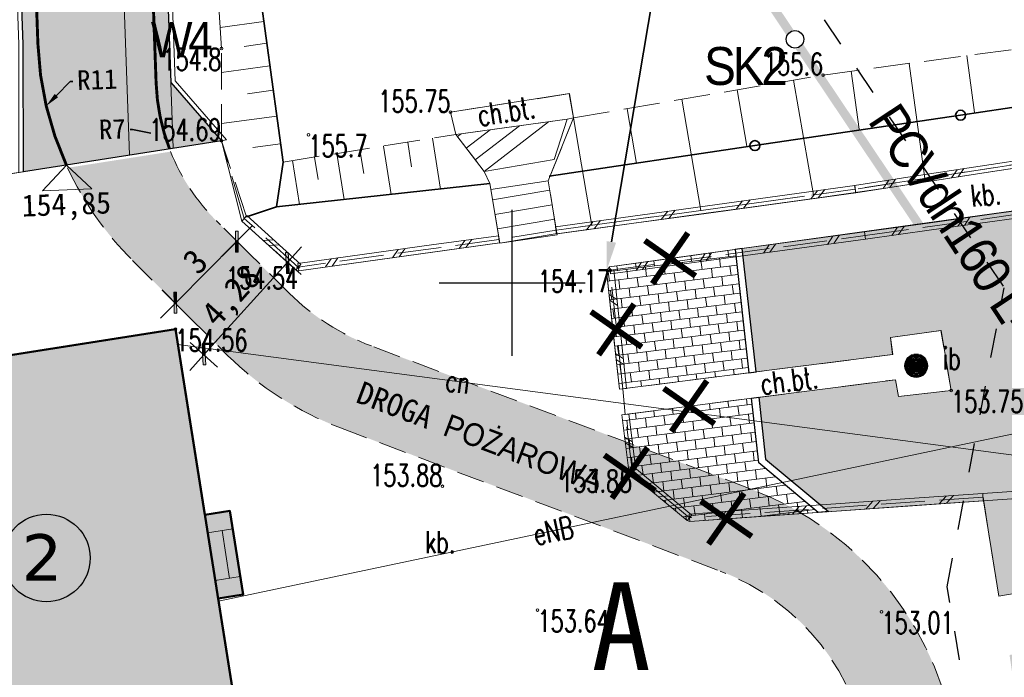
# Model space of a CAD drawing. Header units: feet. Extents: x 7493062 to 7493341, y 5986535 to 5986725.
# Tile 4 of 16: x 7493183 to 7493217, y 5986586 to 5986609. Entities that reach past the tile are written whole.
import ezdxf
from ezdxf import colors
from ezdxf.entities.mleader import LeaderData, LeaderLine
from ezdxf.enums import TextEntityAlignment as Align
from ezdxf.math import Vec2, Vec3

# ---------------------------------------------------------------- set-up
doc = ezdxf.new("R2010")
doc.units = ezdxf.units.FT
doc.header["$MEASUREMENT"] = 0
for name, pattern in [('1', [0]), ('1_1', [0]), ('1_OTKC', [1.5, 1, -0.5]), ('1_OTKS', [0]), ('1_OTKSG', [0]), ('1_OTKU', [2, 1.5, -0.5]), ('1_OTRK', [1.75, 1.25, -0.5]), ('1_OTRKG', [1.75, 1.25, -0.5]), ('2_EGBN', [0]), ('2_EGBO', [0]), ('2_EGBS', [0]), ('2_EGBSG', [0]), ('2_EGBU_A', [0]), ('3', [1, 0.5, -0.5]), ('3_SUCP', [0]), ('3_SUEP_A', [0]), ('HIDDEN2', [4.7625, 3.175, -1.5875])]:
    doc.linetypes.add(name, pattern=pattern)
doc.layers.get('0').update_dxf_attribs({"color": 250, "linetype": 'CONTINUOUS', "lineweight": 100})
doc.layers.get('Defpoints').update_dxf_attribs({"linetype": 'CONTINUOUS'})
doc.layers.add('1_DZIALKI', color=7, linetype='CONTINUOUS')
for name, color, linetype, lineweight in [('__IE_PZT_02', 1, 'CONTINUOUS', 30), ('_budynek', 7, 'CONTINUOUS', 50), ('_droga', 7, 'CONTINUOUS', 30), ('_k_droga', 3, 'CONTINUOUS', 30), ('_k_kreskowanie', 250, 'CONTINUOUS', 5), ('_k_opis', 1, 'CONTINUOUS', 13), ('_k_widok', 7, 'CONTINUOUS', 18), ('_k_wymiar', 7, 'CONTINUOUS', 13), ('_k_zarys', 7, 'HIDDEN2', 20), ('_k_ściany', 7, 'CONTINUOUS', 35), ('EGBB_L_0', 250, '2_EGBU_A', 50), ('EGBC_L_0', 7, '2_EGBN', 18), ('EGBE_L_3', 7, '2_EGBS', 18), ('EGBE_L_4', 7, '2_EGBO', 18), ('KANALIZACJA SANITARNA PROJ.', 32, 'CONTINUOUS', 0), ('Obrys', 7, 'CONTINUOUS', 25), ('OTD_E_T_7', 7, 'CONTINUOUS', 0), ('OTD_L_12', 7, 'CONTINUOUS', 18), ('OTD_T_4', 7, 'CONTINUOUS', 18), ('OTK_E_T_1', 7, 'CONTINUOUS', 0), ('OTK_E_T_3', 7, 'CONTINUOUS', 0), ('OTK_L_2', 7, '1_OTKC', 18), ('OTK_L_4', 7, '1_OTKU', 18), ('OTK_L_6', 7, '1_OTKS', 18), ('OTO_L_0', 7, 'CONTINUOUS', 35), ('OTR_L_1', 7, '1_OTRK', 18), ('OTR_T_0', 7, 'CONTINUOUS', 18), ('OTR_T_1', 7, 'CONTINUOUS', 18), ('SIATKA_L_0', 7, '1', 25), ('SUEP_E_T_0', 1, 'CONTINUOUS', 0), ('SUEP_L_0', 1, '3_SUEP_A', 18), ('WODA PROJ.', 150, 'CONTINUOUS', 30), ('WYMIAR-ARCH', 7, 'CONTINUOUS', 9)]:
    doc.layers.add(name, color=color, linetype=linetype, lineweight=lineweight)
doc.layers.add('_k_niewidoczna', color=72, linetype='CONTINUOUS', lineweight=9, plot=False)
doc.layers.add('SUCP_E_T_0', color=7, linetype='CONTINUOUS', lineweight=18, true_color=0xd200d2)
doc.layers.add('SUCP_L_0', color=7, linetype='3_SUCP', lineweight=18, true_color=0xd200d2)
doc.styles.add('GENERATED_STYLE_1', font='MS Gothic.ttf')
doc.styles.add('GENERATED_STYLE_2', font='MS Gothic.ttf')
doc.styles.get("Standard").update_dxf_attribs({"font": 'Simplex.SHX'})
doc.dimstyles.new('zag 500', dxfattribs={"dimtxt": 0.85, "dimasz": 0.09, "dimexe": 1.25, "dimexo": 0.625, "dimgap": 0.1, "dimtad": 1, "dimtxsty": 'GENERATED_STYLE_1', "dimblk": 'W', "dimcen": 2.5, "dimse1": 1, "dimse2": 1, "dimclrd": 7, "dimclrt": 256, "dimadec": 0, "dimazin": 0, "dimtfac": 1, "dimtmove": 0, "dimatfit": 0, "dimfxl": 1.25, "dimlwd": 5, "dimarcsym": 0})

# ---------------------------------------------------------------- blocks, each defined once
blk = doc.blocks.new('2_OTDI')
at = {"linetype": 'Continuous'}
for radius in [0.4, 0.375, 0.35, 0.325, 0.3, 0.275, 0.25, 0.225, 0.2, 0.175, 0.15, 0.125, 0.1, 0.075, 0.05, 0.025, 0.005]:
    blk.add_circle((0, 0), radius, dxfattribs=at)
blk = doc.blocks.new('2_OTRN')
at = {"linetype": 'Continuous'}
blk.add_circle((0, 0), 0.045, dxfattribs=at)
blk = doc.blocks.new('2_OTRS')
at = {"linetype": 'Continuous'}
blk.add_circle((0, 0), 0.045, dxfattribs=at)
blk = doc.blocks.new('W')
at = {"layer": 'WYMIAR-ARCH'}
h = blk.add_hatch(color=256, dxfattribs=at)
h.paths.add_polyline_path([(0, 0.76), (0, 0), (0.65, 0), (2.98, 2.33), (2.27, 3.04)])
h.paths.add_polyline_path([(-0.56, 0.21), (-0.76, 0), (0, 0), (0, 0.76)])
h.paths.add_polyline_path([(0, -0.65), (0.15, -0.5), (0.65, 0), (0, 0)])
h.paths.add_polyline_path([(0, 0), (-0.76, 0), (-3.39, -2.62), (-2.68, -3.33), (0, -0.65)])
blk.add_hatch(color=256, dxfattribs=at).paths.add_polyline_path([(-0.76, 0), (-3.39, -2.62), (-2.68, -3.33), (0, -0.65), (0, 0)])
for p, q in [((0, -7), (0, 7)), ((-8, 0), (8, 0)), ((-0.56, 0.21), (-3.39, -2.62)), ((-0.56, 0.21), (2.27, 3.04)), ((0.15, -0.5), (2.98, 2.33)), ((2.27, 3.04), (2.98, 2.33)), ((-3.39, -2.62), (-2.68, -3.33)), ((0.15, -0.5), (-2.68, -3.33))]:
    blk.add_line(p, q, dxfattribs=at)
blk = doc.blocks.new('*D465')
at = {"layer": '_k_wymiar', "color": 7, "lineweight": 5, "transparency": 16777216}
blk.add_line((25.54, -28.731), (27.599, -26.804), dxfattribs=at)
at = {"layer": 'Defpoints', "color": 0, "lineweight": 100, "transparency": 16777216}
for p in [(27.665, -26.743), (28.096, -27.204), (25.905, -29.253)]:
    blk.add_point(p, dxfattribs=at)
at = {"layer": '_k_wymiar', "color": 7, "lineweight": 5, "transparency": 16777216, "xscale": 0.09, "yscale": 0.09, "zscale": 0.09}
for p, rotation in [((27.665, -26.743), 43.09050239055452), ((25.474, -28.792), 223.0905023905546)]:
    blk.add_blockref('W', p, dxfattribs=dict(at, rotation=rotation))
at = {"layer": '_k_wymiar', "transparency": 16777216, "insert": (26.211, -27.384), "char_height": 0.85, "attachment_point": 5, "rotation": 43.0905, "style": 'GENERATED_STYLE_1'}
blk.add_mtext('3', dxfattribs=at)
blk = doc.blocks.new('*D466')
at = {"layer": '_k_wymiar', "color": 7, "lineweight": 5, "transparency": 16777216}
blk.add_line((26.452, -30.533), (29.308, -27.596), dxfattribs=at)
at = {"layer": 'Defpoints', "color": 0, "lineweight": 100, "transparency": 16777216}
for p in [(28.881, -27.055), (29.371, -27.531), (25.899, -30.121)]:
    blk.add_point(p, dxfattribs=at)
at = {"layer": '_k_wymiar', "color": 7, "lineweight": 5, "transparency": 16777216, "xscale": 0.09, "yscale": 0.09, "zscale": 0.09}
for p, rotation in [((29.371, -27.531), 45.80049299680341), ((26.389, -30.597), 225.8004929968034)]:
    blk.add_blockref('W', p, dxfattribs=dict(at, rotation=rotation))
at = {"layer": '_k_wymiar', "transparency": 16777216, "insert": (27.465, -28.661), "char_height": 0.85, "attachment_point": 5, "rotation": 45.8005, "style": 'GENERATED_STYLE_1'}
blk.add_mtext('4,28', dxfattribs=at)
blk = doc.blocks.new('dz_89')
at = {"layer": '_k_droga', "transparency": 33554483}
h = blk.add_hatch(color=1, dxfattribs=at)
h.dxf.hatch_style = 1
h.paths.add_polyline_path([(37.393, 16.97), (32.135, 16.97, 0.189501), (24.644, 14.025, -0.021986), (24.89, 13.09, 0.037008), (26.512, 12.97), (37.393, 12.97)], flags=17)
h.paths.add_polyline_path([(25.475, -23.498), (21.921, -23.92, -0.097719), (21.101, -19.741), (21.141, 10.746, 0.180353), (19.438, 15.331), (16.177, 19.107, -0.090114), (14.18, 22.495), (17.933, 23.878, 0.090114), (19.204, 21.722), (21.215, 19.394, 0.217942), (26.512, 16.97), (37.393, 16.97), (37.393, 12.97), (32.135, 12.97, 0.413835), (25.135, 5.979), (25.1, -21.228, 0.082721)])
h = blk.add_hatch(color=1, dxfattribs=at)
h.dxf.hatch_style = 1
edge = h.paths.add_edge_path()
edge.add_line((45.037, -52.748), (39.55, -55.361))
edge.add_line((39.55, -55.361), (40.92, -58.031))
edge.add_line((40.92, -58.031), (46.488, -55.38))
edge.add_arc((40.698, -46.027), 11, 301.7599, 427.211)
edge.add_line((44.959, -35.886), (32.139, -30.503))
edge.add_arc((35.237, -23.127), 8, 223.0905, 247.2214, ccw=False)
edge.add_line((29.395, -28.592), (28.096, -27.204))
edge.add_line((28.096, -27.204), (26.988, -26.019))
edge.add_arc((32.1, -21.237), 7, 199.6794, 223.0905, ccw=False)
edge.add_line((25.508, -23.594), (21.96, -24.016))
edge.add_arc((32.101, -19.755), 11, 202.7918, 223.0905)
edge.add_line((24.068, -27.27), (27.204, -30.642))
edge.add_arc((35.246, -23.114), 11.015, 223.1068, 246.7087)
edge.add_line((30.89, -33.232), (37.387, -35.96))
edge.add_line((37.387, -35.96), (43.795, -38.651))
edge.add_arc((40.698, -46.027), 8, -57.151, 67.2214, ccw=False)
at = {"layer": '_k_kreskowanie'}
h = blk.add_hatch(dxfattribs=at)
h.set_pattern_fill('AR-B816', color=256, scale=0.04)
h.set_pattern_definition([(360, (-60, -2e-08), (0, 0.32), []), (90, (-60, -2e-08), (-0.32, 0.32), [0.32, -0.32])])
edge = h.paths.add_edge_path()
edge.add_arc((24.522, 26.301), 6.52, 180.0344, 222.3912, ccw=False)
edge.add_line((18.001, 26.297), (18.001, 37.625))
edge.add_line((18.001, 37.625), (16.501, 37.625))
edge.add_line((16.501, 37.625), (16.501, 26.301))
edge.add_arc((24.518, 26.301), 8.017, 180, 222.1108)
edge.add_line((18.571, 20.925), (21.708, 17.292))
edge.add_arc((14.141, 10.756), 10, 0, 40.8199, ccw=False)
edge.add_line((24.141, 10.756), (24.1, -23.661))
edge.add_line((24.1, -23.661), (25.6, -23.483))
edge.add_line((25.6, -23.483), (25.641, 10.741))
edge.add_arc((14.141, 10.756), 11.5, 359.926, 378.4059)
edge.add_arc((31.525, 6.781), 9.987, 116.486, 130.3986, ccw=False)
edge.add_line((27.071, 15.72), (31.551, 15.72))
edge.add_line((31.551, 15.72), (31.551, 17.22))
edge.add_line((31.551, 17.22), (27.071, 17.22))
edge.add_arc((27.071, 24.47), 7.25, 220.8207, 270, ccw=False)
edge.add_line((21.585, 19.731), (19.706, 21.905))
h = blk.add_hatch(dxfattribs=at)
h.set_pattern_fill('AR-B816', color=256, scale=0.04, angle=5)
h.paths.add_polyline_path([(44.715, -27.657), (40.4, -28.092), (40.287, -28.225), (40.424, -30.153), (40.55, -30.248), (40.441, -30.393), (40.576, -32.298), (45.028, -31.903)])
h.paths.add_polyline_path([(45.092, -32.777), (40.624, -33.183), (40.705, -34.1), (44.957, -35.885, -0.044032), (46.667, -36.788), (47.228, -36.769), (45.256, -35.001)])
h.paths.add_polyline_path([(44.957, -35.885), (41.416, -34.398), (40.83, -35.175), (40.834, -35.183), (42.732, -36.884), (42.82, -36.916), (44.069, -36.874), (44.073, -36.869), (44.079, -36.874), (46.667, -36.788, 0.044032)])
h.paths.add_polyline_path([(41.416, -34.398), (40.705, -34.1), (40.793, -35.101), (40.83, -35.175)], flags=17)
at = {"layer": '_k_kreskowanie', "transparency": 33554534}
h = blk.add_hatch(color=252, dxfattribs=at)
h.dxf.hatch_style = 1
h.paths.add_polyline_path([(26.567, -38.954), (27.431, -38.85), (27.083, -35.971), (26.219, -36.075), (25.447, -29.682), (5.761, -32.034), (6.798, -41.177), (5.858, -41.284), (4.9, -42.672), (5.139, -45.111), (6.478, -46.092), (7.421, -45.95), (7.558, -47.142), (13.215, -46.493), (13.215, -46.494), (13.246, -46.741), (21.58, -45.709), (21.549, -45.461), (27.276, -44.83)])
at = {"layer": '_k_widok', "true_color": 0xffffff, "transparency": 33554559}
h = blk.add_hatch(color=7, dxfattribs=at)
h.dxf.hatch_style = 1
edge = h.paths.add_edge_path()
edge.add_line((25.62, -5.244), (25.634, 5.479))
edge.add_arc((32.884, 5.47), 7.25, 90, 179.926, ccw=False)
edge.add_line((32.884, 12.72), (37.393, 12.72))
edge.add_line((37.393, 12.72), (37.393, 17.22))
edge.add_line((37.393, 17.22), (27.071, 17.22))
edge.add_arc((27.071, 24.47), 7.25, 220.8203, 270, ccw=False)
edge.add_line((21.585, 19.731), (19.582, 22.048))
edge.add_arc((24.501, 26.297), 6.5, 180.0009, 220.8204, ccw=False)
edge.add_line((18.001, 26.297), (18.001, 37.625))
edge.add_line((18.001, 37.625), (13.001, 37.625))
edge.add_line((13.001, 37.625), (13.001, 26.297))
edge.add_arc((24.502, 26.297), 11.5, 180.0006, 220.8202)
edge.add_line((15.799, 18.78), (19.06, 15.005))
edge.add_arc((14.141, 10.756), 6.5, -0.0737, 40.8197, ccw=False)
edge.add_line((20.641, 10.747), (20.601, -19.74))
edge.add_line((20.601, -19.74), (20.44, -24.096))
edge.add_line((20.44, -24.096), (27.266, -23.285))
edge.add_line((27.266, -23.285), (25.6, -21.229))
edge.add_line((25.6, -21.229), (25.62, -5.244))
at = {"layer": '_k_widok', "true_color": 0x727430, "transparency": 33554483}
h = blk.add_hatch(color=67, dxfattribs=at)
h.dxf.hatch_style = 1
h.paths.add_polyline_path([(72.464, -41.627), (72.362, -39.443), (53.603, -41.895), (53.84, -44.089)])
h.paths.add_polyline_path([(60.646, -26.181), (60.508, -26.067), (44.964, -27.632), (45.279, -31.881), (49.983, -31.463), (49.93, -30.871), (51.668, -30.695), (51.941, -32.767), (50.125, -32.9), (50.046, -32.326), (45.341, -32.754), (45.498, -34.882), (47.589, -36.757), (52.91, -36.58), (53.309, -39.863), (61.837, -38.718), (61.204, -34.486), (61.275, -34.401), (61.304, -34.311)])
at = {"layer": '_budynek'}
blk.add_lwpolyline([(5.761, -32.034), (25.447, -29.682), (26.219, -36.075), (27.083, -35.971), (27.431, -38.85), (26.567, -38.954), (27.276, -44.83), (21.549, -45.461), (21.58, -45.709), (13.244, -46.741), (13.215, -46.493), (7.558, -47.142), (7.421, -45.95), (6.478, -46.092), (5.139, -45.111), (4.9, -42.672), (5.858, -41.284), (6.798, -41.177), (5.761, -32.034)], dxfattribs=at)
at = {"layer": '_droga'}
blk.add_lwpolyline([(20.44, -24.096), (20.44, -24.096), (20.601, -19.74), (20.641, 10.747, 0.180349), (19.06, 15.005), (15.799, 18.78, -0.180016), (13.001, 26.297), (13.001, 37.625), (13.001, 37.625), (18.001, 37.625), (18.001, 26.297, 0.180016), (19.582, 22.048), (19.706, 21.905), (21.585, 19.731, 0.217942), (27.071, 17.22), (37.393, 17.22), (37.393, 12.72), (32.884, 12.72, 0.413835), (25.634, 5.479), (25.62, -5.244), (25.6, -21.229), (27.266, -23.285), (20.44, -24.096)], format="xyb", dxfattribs=at)
at = {"layer": '_k_niewidoczna'}
for points in [[(58.339, -24.775), (52.455, -25.462), (50.101, -25.736), (47.635, -26.003), (45.061, -26.26), (43.774, -26.388), (41.2, -26.646), (39.656, -26.8), (38.645, -26.901), (38.648, -26.93), (38.407, -25.079), (39.347, -22.953), (39.249, -22.117), (35.147, -22.597), (35.298, -23.373), (36.221, -24.668), (36.405, -25.095), (36.668, -27.139), (29.746, -27.834), (29.679, -27.831), (27.859, -26.062), (27.266, -23.285), (13.667, -24.901)], [(14.44, -30.997), (25.447, -29.682), (26.219, -36.075), (27.083, -35.971), (27.431, -38.85), (26.567, -38.954), (27.276, -44.83)]]:
    blk.add_lwpolyline(points, dxfattribs=at)
blk.add_lwpolyline([(60.646, -26.181), (61.304, -34.311), (61.275, -34.401), (61.204, -34.486), (61.837, -38.718), (53.309, -39.863), (52.91, -36.58), (42.82, -36.916), (42.732, -36.884), (40.834, -35.183), (40.793, -35.101), (40.624, -33.183), (50.046, -32.326), (50.125, -32.9), (51.941, -32.767), (51.668, -30.695), (49.93, -30.871), (49.983, -31.463), (40.576, -32.298), (40.287, -28.225), (40.4, -28.092), (60.508, -26.067)], close=True, dxfattribs=at)
at = {"layer": '_k_widok'}
for points in [[(12.851, 37.775), (12.851, 37.775), (18.151, 37.775), (18.151, 26.297, 0.180016), (19.696, 22.146), (19.82, 22.003), (21.698, 19.829, 0.217942), (27.071, 17.37), (37.543, 17.37), (37.543, 12.57), (32.884, 12.57, 0.413835), (25.784, 5.479), (25.77, -5.244), (25.75, -21.176), (27.442, -23.264), (20.29, -24.114), (20.451, -19.737), (20.491, 10.747, 0.180349), (18.946, 14.907), (15.685, 18.682, -0.180016), (12.851, 26.297), (12.851, 26.375)], [(24.1, -23.661), (24.134, 5.481), (24.141, 10.743, 0.180349), (21.708, 17.292), (18.571, 20.925, -0.185735), (16.501, 26.297), (16.501, 37.625), (18.001, 37.625), (18.001, 26.297, 0.18695), (19.706, 21.905), (21.585, 19.731, 0.217941), (27.071, 17.22), (31.551, 17.22), (31.551, 15.72), (27.071, 15.72, 0.06078), (25.053, 14.387, -0.080809), (25.641, 10.741), (25.634, 5.479), (25.6, -21.229), (25.6, -23.483), (24.1, -23.661)]]:
    blk.add_lwpolyline(points, format="xyb", dxfattribs=at)
for points in [[(27.266, -23.285), (13.667, -24.901)], [(22.769, -24.769), (21.921, -23.92), (21.072, -24.769), (22.769, -24.769)]]:
    blk.add_lwpolyline(points, dxfattribs=at)
at = {"layer": '_k_widok', "lineweight": 30}
blk.add_lwpolyline([(44.965, -27.642), (44.716, -27.666), (45.028, -31.903), (45.279, -31.881)], close=True, dxfattribs=at)
at = {"layer": '_k_widok', "color": 5}
blk.add_lwpolyline([(5.761, -32.034), (25.447, -29.682), (26.219, -36.075), (27.083, -35.971), (27.431, -38.85), (26.567, -38.954), (27.276, -44.83), (21.549, -45.461), (21.904, -48.263), (13.527, -49.236), (13.246, -46.741), (13.215, -46.493), (7.558, -47.142), (7.421, -45.95), (6.478, -46.092), (5.139, -45.111), (4.9, -42.672), (5.858, -41.284), (6.798, -41.177), (5.761, -32.034)], dxfattribs=at)
at = {"layer": '_k_widok', "lineweight": 30}
blk.add_lwpolyline([(45.092, -32.777), (45.341, -32.754), (45.498, -34.882), (47.589, -36.757), (47.228, -36.769), (45.256, -35.001), (45.092, -32.777)], dxfattribs=at)
at = {"layer": '_k_wymiar', "linetype": 'Continuous', "const_width": 0.2}
for points in [[(43.329, -28.52), (41.637, -27.242), (42.483, -27.881), (43.122, -27.035), (41.844, -28.728)], [(41.397, -30.887), (39.704, -29.609), (40.55, -30.248), (41.19, -29.402), (39.911, -31.095)], [(43.792, -33.606), (42.099, -32.328), (42.945, -32.967), (43.585, -32.121), (42.306, -33.813)], [(41.674, -35.817), (39.981, -34.539), (40.828, -35.178), (41.467, -34.332), (40.188, -36.024)], [(44.92, -37.509), (43.227, -36.23), (44.073, -36.869), (44.713, -36.023), (43.434, -37.716)]]:
    blk.add_lwpolyline(points, dxfattribs=at)
at = {"layer": '_k_zarys', "color": 1, "ltscale": 0.3, "const_width": 0.1}
blk.add_lwpolyline([(25.475, -23.498, -0.082721), (25.1, -21.228), (25.141, 10.741, 0.180349), (22.465, 17.946), (19.204, 21.722, -0.090114), (17.933, 23.878), (14.18, 22.495, 0.090114), (16.177, 19.107), (19.438, 15.331, -0.180349), (21.141, 10.747), (21.101, -19.741, 0.097719), (21.921, -23.92)], format="xyb", dxfattribs=at)
at = {"layer": '_k_zarys', "color": 1, "ltscale": 0.3}
for points in [[(40.92, -58.031), (46.488, -55.38, 0.609512), (44.959, -35.886), (32.139, -30.503, -0.105682), (29.395, -28.592), (28.096, -27.204), (26.988, -26.019, -0.102507), (25.508, -23.594)], [(21.96, -24.016, 0.088802), (24.068, -27.27), (25.905, -29.253), (27.204, -30.642, 0.105682), (30.978, -33.269), (43.797, -38.652, -0.603013), (45.037, -52.748), (39.55, -55.361)]]:
    blk.add_lwpolyline(points, format="xyb", dxfattribs=at)
at = {"layer": 'Obrys', "lineweight": 25}
blk.add_circle((20.74, -37.349), 1.5, dxfattribs=at)
at = {"layer": '1_DZIALKI', "lineweight": 9, "style": 'GENERATED_STYLE_1'}
blk.add_text('154,85', height=0.75, rotation=0, dxfattribs=at).set_placement((21.871, -25.353), align=Align.MIDDLE)
at = {"layer": '_k_opis', "color": 1, "linetype": 'Continuous', "style": 'GENERATED_STYLE_2'}
blk.add_text('DROGA POŻAROWA', height=0.78, rotation=337.2214, dxfattribs=at).set_placement((31.494, -32.397))
at = {"layer": '_k_opis', "color": 1, "insert": (39.373, -38.874), "char_height": 3, "attachment_point": 1, "rotation": 357.8731, "style": 'GENERATED_STYLE_1'}
blk.add_mtext_dynamic_manual_height_columns('{\\fMS Gothic|b1|i0|c238|p49;A}', width=3.91767, gutter_width=12.5, heights=[0], dxfattribs=at)
at = {"layer": 'Obrys', "lineweight": 20, "insert": (21.311, -36.554), "char_height": 1.5911, "width": 1.76347, "attachment_point": 3, "rotation": 357.8731, "style": 'GENERATED_STYLE_1'}
blk.add_mtext('{\\fVerdana|b0|i0|c238|p34;2}', dxfattribs=at)
at = {"layer": '_k_wymiar'}
for p1, p2, distance, picture, middle in [((25.905, -29.253), (28.096, -27.204), 0.631, '*D465', (26.211, -27.384)), ((25.899, -30.121), (28.881, -27.055), -0.683, '*D466', (27.465, -28.661))]:
    dim = blk.add_aligned_dim(p1=p1, p2=p2, distance=distance, dimstyle='zag 500', dxfattribs=at)
    dim.commit()
    dim.dimension.update_dxf_attribs({"geometry": picture, "text_midpoint": middle})
at = {"layer": '_k_opis', "color": 1, "lineweight": 0, "ltscale": 40}
ml = blk.add_multileader_mtext('Standard', dxfattribs=at)
ml.set_content('{\\f@MS Gothic|b0|i0|c238|p49;\\H0.9x;R11\\A1;\\Fsimplex|c238;\\H1.1111x;\\W0.9;\\T0.9; }', color=1)
ml.set_leader_properties(color=1)
ml.build(insert=Vec2(0, 0))
ml.multileader.update_dxf_attribs({"text_left_attachment_type": 2, "text_right_attachment_type": 2, "dogleg_length": 0.36, "arrow_head_size": 0.5})
ctx = ml.context
ctx.base_point, ctx.char_height, ctx.arrow_head_size, ctx.landing_gap_size, ctx.plane_origin = Vec3(22.246, -21.069), 0.75, 0.5, 0.15, Vec3(42.793, -32.717)
ctx.left_attachment, ctx.right_attachment = 2, 2
notes = []
notes.append((ctx, [(1, (1, 1, 0), (22.16, -21.069), (1, 0), 0.0862, [(0, [(21.307, -21.87)], 0, [])])]))
ctx.mtext.insert, ctx.mtext.width, ctx.mtext.defined_height, ctx.mtext.flow_direction = Vec3(22.396, -20.694), 1.6602, 2.343, 5
ml = blk.add_multileader_mtext('Standard', dxfattribs=at)
ml.set_content('{\\f@MS Gothic|b0|i0|c238|p49;\\H0.9x;R7\\A1;\\Fsimplex|c238;\\H1.1111x;\\W0.9;\\T0.9; }', color=1)
ml.set_leader_properties(color=1)
ml.build(insert=Vec2(0, 0))
ml.multileader.update_dxf_attribs({"text_left_attachment_type": 2, "text_right_attachment_type": 2, "dogleg_length": 0.36, "arrow_head_size": 0.5})
ctx = ml.context
ctx.base_point, ctx.char_height, ctx.arrow_head_size, ctx.landing_gap_size, ctx.plane_origin = Vec3(23.267, -22.784), 0.75, 0.5, 0.15, Vec3(44.403, -30.27)
ctx.left_attachment, ctx.right_attachment, ctx.text_align_type = 2, 2, 2
notes.append((ctx, [(0, (1, 1, 0), (24.237, -22.784), (-1, 0), 0.0862, [(0, [(25.34, -23.057)], 0, [])])]))
ctx.mtext.insert, ctx.mtext.width, ctx.mtext.defined_height, ctx.mtext.alignment, ctx.mtext.flow_direction = Vec3(24.001, -22.409), 1.6602, 2.343, 3, 5
for ctx, leaders in notes:
    for number, flags, end, landing, length, lines in leaders:
        leader = LeaderData()
        leader.index, (leader.has_last_leader_line, leader.has_dogleg_vector, leader.attachment_direction) = number, flags
        leader.last_leader_point, leader.dogleg_vector, leader.dogleg_length = Vec3(end), Vec3(landing), length
        for number, points, colour, breaks in lines:
            line = LeaderLine()
            line.index, line.vertices, line.color, line.breaks = number, Vec3.list(points), colors.encode_raw_color(colour), breaks
            leader.lines.append(line)
        ctx.leaders.append(leader)
at = {"layer": '_k_widok'}
ml = blk.add_multileader_mtext('Standard', dxfattribs=at)
ml.set_content('{\\fMS Gothic|b0|i0|c128|p49;SKWER Z MASZTEM DO PRZEBUDOWY - ZMNIEJSZENIE TERENU ZIELONEGO, }NALEŻY {\\fMS Gothic|b0|i0|c128|p49;WYKORZYSTA}Ć {\\fMS Gothic|b0|i0|c128|p49;MATERIA}Ł{\\fMS Gothic|b0|i0|c128|p49;Y Z ROZBIÓRKI, POZOSTA}ŁĄ {\\fMS Gothic|b0|i0|c128|p49;CZ}ĘŚĆ{\\fMS Gothic|b0|i0|c128|p49; UZUPE}Ł{\\fMS Gothic|b0|i0|c128|p49;NI}Ć {\\fMS Gothic|b0|i0|c128|p49;KOSTK}Ą {\\fMS Gothic|b0|i0|c128|p49;BETONOW}Ą', color=256, style='GENERATED_STYLE_1')
ml.set_leader_properties()
ml.build(insert=Vec2(0, 0))
ml.multileader.update_dxf_attribs({"text_right_attachment_type": 6, "dogleg_length": 0.36, "arrow_head_size": 1})
ctx = ml.context
ctx.base_point, ctx.char_height, ctx.arrow_head_size, ctx.landing_gap_size, ctx.plane_origin = Vec3(44.231, -10.977), 0.9, 1, 0.09, Vec3(28.363, -23.093)
ctx.right_attachment = 6
notes = []
notes.append((ctx, [(1, (1, 1, 0), (43.871, -10.977), (1, 0), 0.36, [(0, [(40.287, -28.225)], 0, [])])]))
ctx.mtext.insert, ctx.mtext.width, ctx.mtext.defined_height, ctx.mtext.flow_direction = Vec3(44.321, -10.457), 24.53699, 7.418, 5
ctx.mtext.has_bg_fill, ctx.mtext.bg_color, ctx.mtext.bg_scale_factor, ctx.mtext.bg_transparency, ctx.mtext.use_window_bg_color = 1, -1073741824, 1.5, 0, 1
for ctx, leaders in notes:
    for number, flags, end, landing, length, lines in leaders:
        leader = LeaderData()
        leader.index, (leader.has_last_leader_line, leader.has_dogleg_vector, leader.attachment_direction) = number, flags
        leader.last_leader_point, leader.dogleg_vector, leader.dogleg_length = Vec3(end), Vec3(landing), length
        for number, points, colour, breaks in lines:
            line = LeaderLine()
            line.index, line.vertices, line.color, line.breaks = number, Vec3.list(points), colors.encode_raw_color(colour), breaks
            leader.lines.append(line)
        ctx.leaders.append(leader)

msp = doc.modelspace()

# ---------------------------------------------------------------- block references
at = {"layer": '_k_ściany', "rotation": 2.126854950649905}
msp.add_blockref('dz_89', (7493161.929, 5986627.127), dxfattribs=at)

# ---------------------------------------------------------------- next in the draw order: linework, layer by layer
at = {"layer": '__IE_PZT_02', "linetype": '3', "ltscale": 2}
for points in [[(7493195.229, 5986655.908), (7493195.59, 5986651.427), (7493196.388, 5986630.296), (7493210.693, 5986609.012), (7493216.87, 5986599.825)], [(7493215.676, 5986585.111), (7493214.912, 5986589.58), (7493216.87, 5986599.825)]]:
    msp.add_lwpolyline(points, dxfattribs=at)
at = {"layer": 'EGBB_L_0', "linetype": '2_EGBU_A'}
for p, q in [((7493188.46, 5986598.41), (7493168.875, 5986595.329)), ((7493190.85, 5986583.34), (7493188.46, 5986598.41))]:
    msp.add_line(p, q, dxfattribs=at)
at = {"layer": 'EGBC_L_0', "linetype": '2_EGBN'}
for p, q in [((7493168.875, 5986595.329), (7493188.46, 5986598.41)), ((7493188.46, 5986598.41), (7493190.85, 5986583.34))]:
    msp.add_line(p, q, dxfattribs=at)
at = {"layer": 'EGBE_L_3', "linetype": '2_EGBSG'}
msp.add_line((7493190.425, 5986591.573), (7493189.566, 5986591.437), dxfattribs=at)
at = {"layer": 'EGBE_L_3', "linetype": '2_EGBS'}
for p, q in [((7493189.826, 5986589.798), (7493189.566, 5986591.437)), ((7493190.06, 5986591.515), (7493190.32, 5986589.876)), ((7493190.425, 5986591.573), (7493190.685, 5986589.934)), ((7493190.685, 5986589.934), (7493189.826, 5986589.798))]:
    msp.add_line(p, q, dxfattribs=at)
msp.add_point((7493189.566, 5986591.437), dxfattribs=at)
at = {"layer": 'EGBE_L_4', "linetype": '2_EGBO'}
for p, q in [((7493189.469, 5986592.049), (7493190.328, 5986592.186)), ((7493190.328, 5986592.186), (7493190.425, 5986591.573)), ((7493189.566, 5986591.437), (7493189.469, 5986592.049)), ((7493190.425, 5986591.573), (7493189.566, 5986591.437)), ((7493189.826, 5986589.798), (7493190.685, 5986589.934)), ((7493189.923, 5986589.185), (7493189.826, 5986589.798)), ((7493190.685, 5986589.934), (7493190.782, 5986589.322)), ((7493190.782, 5986589.322), (7493189.923, 5986589.185))]:
    msp.add_line(p, q, dxfattribs=at)
at = {"layer": 'KANALIZACJA SANITARNA PROJ.', "const_width": 0.3}
for points in [[(7493195.369, 5986629.66), (7493209.519, 5986608.585)], [(7493209.853, 5986608.088), (7493223.342, 5986587.997)]]:
    msp.add_lwpolyline(points, dxfattribs=at)
at = {"layer": 'KANALIZACJA SANITARNA PROJ.', "lineweight": 30}
msp.add_circle((7493209.696, 5986608.344), 0.3, dxfattribs=at)
at = {"layer": 'OTD_L_12'}
for p, q in [((7493218.767, 5986604.42), (7493216.425, 5986604.058)), ((7493216.425, 5986604.058), (7493214.083, 5986603.696)), ((7493215.488, 5986603.913), (7493215.292, 5986603.629)), ((7493218.805, 5986604.172), (7493216.463, 5986603.81)), ((7493214.083, 5986603.696), (7493211.741, 5986603.334)), ((7493216.463, 5986603.81), (7493214.121, 5986603.448)), ((7493215.254, 5986603.877), (7493215.058, 5986603.593)), ((7493211.743, 5986603.334), (7493209.18, 5986602.981)), ((7493211.779, 5986603.086), (7493211.741, 5986603.334)), ((7493211.777, 5986603.086), (7493211.743, 5986603.334)), ((7493214.121, 5986603.448), (7493211.779, 5986603.086)), ((7493212.912, 5986603.515), (7493212.716, 5986603.231)), ((7493213.146, 5986603.551), (7493212.95, 5986603.267)), ((7493209.18, 5986602.981), (7493206.618, 5986602.629)), ((7493211.777, 5986603.086), (7493209.215, 5986602.734)), ((7493210.462, 5986603.158), (7493210.24, 5986602.875)), ((7493210.718, 5986603.193), (7493210.496, 5986602.91)), ((7493206.618, 5986602.629), (7493204.055, 5986602.276)), ((7493209.215, 5986602.734), (7493206.652, 5986602.381)), ((7493207.899, 5986602.805), (7493207.677, 5986602.522)), ((7493208.155, 5986602.84), (7493207.933, 5986602.557)), ((7493218.851, 5986602.692), (7493216.595, 5986602.376)), ((7493190.736, 5986602.117), (7493190.904, 5986602.303)), ((7493192.754, 5986600.633), (7493190.904, 5986602.303)), ((7493204.055, 5986602.276), (7493201.493, 5986601.924)), ((7493206.652, 5986602.381), (7493204.09, 5986602.029)), ((7493205.337, 5986602.453), (7493205.115, 5986602.17)), ((7493205.593, 5986602.488), (7493205.371, 5986602.205)), ((7493216.595, 5986602.376), (7493214.339, 5986602.06)), ((7493215.467, 5986602.218), (7493215.276, 5986601.939)), ((7493215.692, 5986602.249), (7493215.501, 5986601.97)), ((7493218.885, 5986602.444), (7493216.629, 5986602.128)), ((7493192.586, 5986600.447), (7493190.736, 5986602.117)), ((7493201.527, 5986601.676), (7493201.493, 5986601.924)), ((7493204.09, 5986602.029), (7493201.527, 5986601.676)), ((7493202.774, 5986602.1), (7493202.552, 5986601.817)), ((7493203.03, 5986602.135), (7493202.808, 5986601.852)), ((7493214.339, 5986602.06), (7493212.083, 5986601.744)), ((7493213.211, 5986601.902), (7493213.02, 5986601.623)), ((7493213.436, 5986601.933), (7493213.245, 5986601.654)), ((7493216.629, 5986602.128), (7493214.373, 5986601.812)), ((7493199.533, 5986601.614), (7493197.24, 5986601.297)), ((7493199.567, 5986601.366), (7493199.533, 5986601.614)), ((7493212.083, 5986601.744), (7493209.898, 5986601.446)), ((7493210.991, 5986601.595), (7493210.806, 5986601.318)), ((7493211.209, 5986601.625), (7493211.024, 5986601.347)), ((7493212.117, 5986601.496), (7493212.083, 5986601.744)), ((7493212.117, 5986601.496), (7493212.083, 5986601.744)), ((7493214.373, 5986601.812), (7493212.117, 5986601.496)), ((7493191.829, 5986601.468), (7493191.476, 5986601.449)), ((7493192.014, 5986601.301), (7493191.661, 5986601.282)), ((7493197.24, 5986601.297), (7493194.946, 5986600.98)), ((7493199.567, 5986601.366), (7493197.274, 5986601.05)), ((7493198.386, 5986601.455), (7493198.191, 5986601.176)), ((7493198.616, 5986601.487), (7493198.42, 5986601.208)), ((7493209.898, 5986601.446), (7493207.713, 5986601.149)), ((7493209.932, 5986601.199), (7493207.747, 5986600.901)), ((7493208.806, 5986601.298), (7493208.621, 5986601.02)), ((7493209.024, 5986601.327), (7493208.839, 5986601.05)), ((7493212.117, 5986601.496), (7493209.932, 5986601.199)), ((7493194.946, 5986600.98), (7493192.653, 5986600.664)), ((7493197.274, 5986601.05), (7493194.98, 5986600.733)), ((7493196.093, 5986601.139), (7493195.898, 5986600.86)), ((7493196.322, 5986601.17), (7493196.127, 5986600.891)), ((7493207.713, 5986601.149), (7493205.528, 5986600.851)), ((7493207.747, 5986600.901), (7493205.562, 5986600.604)), ((7493206.621, 5986601), (7493206.436, 5986600.723)), ((7493206.839, 5986601.03), (7493206.654, 5986600.752)), ((7493192.586, 5986600.447), (7493192.754, 5986600.633)), ((7493192.687, 5986600.416), (7493192.653, 5986600.664)), ((7493194.98, 5986600.733), (7493192.687, 5986600.416)), ((7493193.8, 5986600.822), (7493193.604, 5986600.543)), ((7493194.029, 5986600.854), (7493193.834, 5986600.575)), ((7493205.528, 5986600.851), (7493203.343, 5986600.554)), ((7493203.377, 5986600.306), (7493203.343, 5986600.554)), ((7493205.562, 5986600.604), (7493203.377, 5986600.306)), ((7493204.436, 5986600.703), (7493204.251, 5986600.425)), ((7493204.654, 5986600.732), (7493204.469, 5986600.455)), ((7493203.484, 5986600.443), (7493203.236, 5986600.417)), ((7493203.236, 5986600.417), (7493203.456, 5986598.387)), ((7493203.484, 5986600.443), (7493203.704, 5986598.413)), ((7493203.324, 5986599.605), (7493203.594, 5986599.428)), ((7493203.346, 5986599.402), (7493203.616, 5986599.225)), ((7493203.456, 5986598.387), (7493203.676, 5986596.357)), ((7493203.704, 5986598.413), (7493203.924, 5986596.383)), ((7493203.544, 5986597.575), (7493203.814, 5986597.398)), ((7493203.566, 5986597.372), (7493203.836, 5986597.195)), ((7493203.924, 5986596.383), (7493203.676, 5986596.357)), ((7493203.756, 5986595.474), (7493204.004, 5986595.506)), ((7493203.996, 5986593.564), (7493203.756, 5986595.474)), ((7493204.244, 5986593.596), (7493204.004, 5986595.506)), ((7493204.124, 5986594.551), (7493203.852, 5986594.71)), ((7493204.148, 5986594.36), (7493203.876, 5986594.519)), ((7493203.996, 5986593.564), (7493204.244, 5986593.596)), ((7493204.04, 5986593.484), (7493204.2, 5986593.676)), ((7493206, 5986591.854), (7493204.04, 5986593.484)), ((7493206.16, 5986592.046), (7493204.2, 5986593.676)), ((7493205.18, 5986592.861), (7493204.824, 5986592.832)), ((7493216.131, 5986592.785), (7493213.616, 5986592.607)), ((7493218.351, 5986592.938), (7493216.131, 5986592.785)), ((7493216.149, 5986592.535), (7493216.131, 5986592.785)), ((7493216.149, 5986592.535), (7493216.131, 5986592.785)), ((7493205.376, 5986592.698), (7493205.02, 5986592.669)), ((7493211.101, 5986592.43), (7493208.586, 5986592.252)), ((7493213.616, 5986592.607), (7493211.101, 5986592.43)), ((7493212.359, 5986592.518), (7493212.125, 5986592.251)), ((7493212.61, 5986592.536), (7493212.376, 5986592.269)), ((7493216.149, 5986592.535), (7493213.634, 5986592.358)), ((7493214.874, 5986592.696), (7493214.64, 5986592.429)), ((7493215.125, 5986592.714), (7493214.891, 5986592.447)), ((7493218.369, 5986592.689), (7493216.149, 5986592.535)), ((7493208.586, 5986592.252), (7493206.071, 5986592.075)), ((7493207.329, 5986592.163), (7493207.095, 5986591.896)), ((7493207.58, 5986592.181), (7493207.346, 5986591.914)), ((7493211.119, 5986592.18), (7493208.604, 5986592.003)), ((7493209.844, 5986592.341), (7493209.61, 5986592.074)), ((7493210.095, 5986592.359), (7493209.861, 5986592.092)), ((7493213.634, 5986592.358), (7493211.119, 5986592.18)), ((7493206, 5986591.854), (7493206.16, 5986592.046)), ((7493206.089, 5986591.825), (7493206.071, 5986592.075)), ((7493208.604, 5986592.003), (7493206.089, 5986591.825))]:
    msp.add_line(p, q, dxfattribs=at)
at = {"layer": 'OTK_L_2', "linetype": '1_OTKC'}
for p, q in [((7493197.89, 5986605.85), (7493201.96, 5986606.48)), ((7493201.96, 5986606.48), (7493202.1, 5986605.65)), ((7493198.07, 5986605.08), (7493197.89, 5986605.85)), ((7493201.89, 5986605.61), (7493198.07, 5986605.08)), ((7493202.1, 5986605.65), (7493201.89, 5986605.61)), ((7493214.7, 5986598.37), (7493212.97, 5986598.13)), ((7493215.05, 5986596.31), (7493214.7, 5986598.37)), ((7493212.97, 5986598.13), (7493213.04, 5986597.54)), ((7493213.04, 5986597.54), (7493203.8, 5986596.37)), ((7493203.88, 5986595.49), (7493213.14, 5986596.68)), ((7493213.14, 5986596.68), (7493213.24, 5986596.11)), ((7493203.8, 5986596.37), (7493203.88, 5986595.49)), ((7493213.24, 5986596.11), (7493215.05, 5986596.31))]:
    msp.add_line(p, q, dxfattribs=at)
at = {"layer": 'OTK_L_4', "linetype": '1_OTKU'}
for p, q in [((7493223.47, 5986605.02), (7493211.76, 5986603.21)), ((7493190.04, 5986604.87), (7493176.51, 5986602.75)), ((7493190.82, 5986602.21), (7493190.04, 5986604.87)), ((7493211.76, 5986603.21), (7493201.51, 5986601.8)), ((7493212.1, 5986601.62), (7493223.38, 5986603.2)), ((7493192.67, 5986600.54), (7493190.82, 5986602.21)), ((7493201.51, 5986601.8), (7493199.55, 5986601.49)), ((7493203.36, 5986600.43), (7493212.1, 5986601.62)), ((7493199.55, 5986601.49), (7493192.67, 5986600.54)), ((7493203.8, 5986596.37), (7493203.36, 5986600.43)), ((7493181.338, 5986597.289), (7493188.46, 5986598.41)), ((7493188.46, 5986598.41), (7493189.469, 5986592.049)), ((7493203.88, 5986595.49), (7493203.8, 5986596.37)), ((7493204.12, 5986593.58), (7493203.88, 5986595.49)), ((7493206.08, 5986591.95), (7493204.12, 5986593.58)), ((7493216.14, 5986592.66), (7493206.08, 5986591.95)), ((7493216.68, 5986589.27), (7493216.14, 5986592.66)), ((7493189.469, 5986592.049), (7493190.328, 5986592.186)), ((7493190.328, 5986592.186), (7493190.425, 5986591.573)), ((7493190.425, 5986591.573), (7493190.685, 5986589.934)), ((7493225.16, 5986590.73), (7493216.68, 5986589.27)), ((7493190.685, 5986589.934), (7493190.782, 5986589.322)), ((7493190.782, 5986589.322), (7493189.923, 5986589.185)), ((7493189.923, 5986589.185), (7493190.85, 5986583.34))]:
    msp.add_line(p, q, dxfattribs=at)
at = {"layer": 'OTK_L_6', "linetype": '1_OTKS'}
for p, q in [((7493201.89, 5986605.61), (7493198.07, 5986605.08)), ((7493201.44, 5986604.23), (7493201.89, 5986605.61)), ((7493199.04, 5986603.82), (7493201.44, 5986604.23)), ((7493199.27, 5986603.2), (7493201.24, 5986603.49)), ((7493201.24, 5986603.49), (7493201.55, 5986601.65)), ((7493201.55, 5986601.65), (7493199.58, 5986601.36))]:
    msp.add_line(p, q, dxfattribs=at)
at = {"layer": 'OTK_L_6', "linetype": '1_1'}
for p, q in [((7493198.43, 5986604.612), (7493199.25, 5986605.244)), ((7493198.735, 5986604.216), (7493200.25, 5986605.382)), ((7493199.04, 5986603.82), (7493201.25, 5986605.521)), ((7493198.125, 5986605.009), (7493198.25, 5986605.105)), ((7493199.331, 5986602.839), (7493201.294, 5986603.17)), ((7493199.414, 5986602.346), (7493201.377, 5986602.677)), ((7493199.497, 5986601.853), (7493201.46, 5986602.184)), ((7493199.58, 5986601.36), (7493201.543, 5986601.691))]:
    msp.add_line(p, q, dxfattribs=at)
at = {"layer": 'OTK_L_6', "linetype": '1_OTKSG'}
for p, q in [((7493198.07, 5986605.08), (7493199.04, 5986603.82)), ((7493199.58, 5986601.36), (7493199.27, 5986603.2))]:
    msp.add_line(p, q, dxfattribs=at)
at = {"layer": 'OTO_L_0'}
for p, q in [((7493192.15, 5986604.14), (7493191.131, 5986611.57)), ((7493222.79, 5986606.84), (7493215.371, 5986605.744)), ((7493215.371, 5986605.744), (7493208.32, 5986604.702)), ((7493208.32, 5986604.702), (7493201.27, 5986603.66)), ((7493191.92, 5986602.6), (7493192.15, 5986604.14)), ((7493199.24, 5986603.4), (7493191.92, 5986602.6)), ((7493191.92, 5986602.6), (7493190.9, 5986602.26))]:
    msp.add_line(p, q, dxfattribs=at)
for centre in [(7493215.371, 5986605.744), (7493208.32, 5986604.702)]:
    msp.add_circle(centre, 0.17, dxfattribs=at)
at = {"layer": 'OTR_L_1', "linetype": '1_OTRK'}
for p, q in [((7493190.04, 5986608.03), (7493189.63, 5986614.58)), ((7493190.04, 5986604.87), (7493190.04, 5986608.03)), ((7493201.24, 5986603.49), (7493202.1, 5986605.65)), ((7493198.07, 5986605.08), (7493199.04, 5986603.82)), ((7493223.47, 5986605.02), (7493211.76, 5986603.21)), ((7493190.9, 5986602.26), (7493190.04, 5986604.87)), ((7493199.04, 5986603.82), (7493199.24, 5986603.4)), ((7493199.24, 5986603.4), (7493191.92, 5986602.6)), ((7493201.51, 5986601.8), (7493201.24, 5986603.49)), ((7493211.76, 5986603.21), (7493201.51, 5986601.8)), ((7493191.92, 5986602.6), (7493190.9, 5986602.26))]:
    msp.add_line(p, q, dxfattribs=at)
at = {"layer": 'OTR_L_1', "linetype": '1_OTRKG'}
for p, q in [((7493191.13, 5986611.58), (7493192.15, 5986604.14)), ((7493210.66, 5986607.12), (7493221.26, 5986608.55)), ((7493202.1, 5986605.65), (7493210.66, 5986607.12)), ((7493192.15, 5986604.14), (7493198.07, 5986605.08))]:
    msp.add_line(p, q, dxfattribs=at)
at = {"layer": 'OTR_L_1', "linetype": '1_1'}
for p, q in [((7493191.49, 5986608.954), (7493189.995, 5986608.749)), ((7493191.592, 5986608.207), (7493190.816, 5986608.1)), ((7493215.581, 5986607.784), (7493215.845, 5986605.833)), ((7493191.699, 5986607.43), (7493190.04, 5986607.203)), ((7493213.611, 5986607.518), (7493214.143, 5986603.578)), ((7493209.65, 5986606.947), (7493210.326, 5986603.013)), ((7493211.622, 5986607.25), (7493211.891, 5986605.261)), ((7493191.813, 5986606.601), (7493190.926, 5986606.479)), ((7493207.715, 5986606.614), (7493208.048, 5986604.68)), ((7493205.813, 5986606.288), (7493206.466, 5986602.482)), ((7493203.941, 5986605.966), (7493204.262, 5986604.094)), ((7493191.934, 5986605.715), (7493190.04, 5986605.455)), ((7493202.1, 5986605.65), (7493202.732, 5986601.968)), ((7493197.271, 5986604.953), (7493197.547, 5986603.215)), ((7493192.064, 5986604.767), (7493191.112, 5986604.637)), ((7493195.595, 5986604.687), (7493195.858, 5986603.03)), ((7493196.423, 5986604.818), (7493196.558, 5986603.97)), ((7493193.226, 5986604.311), (7493193.348, 5986603.54)), ((7493193.997, 5986604.433), (7493194.247, 5986602.854)), ((7493194.786, 5986604.559), (7493194.914, 5986603.75)), ((7493192.474, 5986604.191), (7493192.713, 5986602.687))]:
    msp.add_line(p, q, dxfattribs=at)
at = {"layer": 'SIATKA_L_0', "linetype": '1'}
for p, q in [((7493200, 5986597.5), (7493200, 5986602.5)), ((7493197.5, 5986600), (7493202.5, 5986600))]:
    msp.add_line(p, q, dxfattribs=at)
at = {"layer": 'SUCP_L_0', "linetype": '3_SUCP'}
msp.add_line((7493188.543, 5986597.887), (7493229.217, 5986592.51), dxfattribs=at)
at = {"layer": 'SUEP_L_0', "linetype": '3_SUEP_A'}
msp.add_line((7493228.399, 5986597.19), (7493189.938, 5986589.091), dxfattribs=at)

# ---------------------------------------------------------------- next in the draw order: block references
at = {"layer": 'OTD_T_4'}
msp.add_blockref('2_OTDI', (7493213.85, 5986597.16), dxfattribs=at)
at = {"layer": 'OTR_T_0'}
for p in [(7493197.89, 5986605.85), (7493190.04, 5986604.87), (7493192.67, 5986600.54), (7493203.36, 5986600.43), (7493188.46, 5986598.41), (7493215.05, 5986596.31), (7493204.12, 5986593.58), (7493197.61, 5986593.03), (7493200.87, 5986588.79), (7493212.66, 5986588.73)]:
    msp.add_blockref('2_OTRS', p, dxfattribs=at)
at = {"layer": 'OTR_T_1'}
for p in [(7493190.04, 5986608.03), (7493210.66, 5986607.12), (7493193.02, 5986605.07)]:
    msp.add_blockref('2_OTRN', p, dxfattribs=at)

# ---------------------------------------------------------------- next in the draw order: texts
at = {"layer": 'KANALIZACJA SANITARNA PROJ.', "insert": (7493207.97, 5986607.42), "char_height": 1.3, "width": 1.12731, "attachment_point": 5}
msp.add_mtext('{\\fArial|b0|i0|c238|p34;\\W0.9;\\T0.9;SK2}', dxfattribs=at)
at = {"layer": 'KANALIZACJA SANITARNA PROJ.', "insert": (7493216.268, 5986600.297), "char_height": 1.3, "width": 20.88453, "attachment_point": 5, "rotation": 303.4364}
msp.add_mtext('{\\fArial|b0|i0|c238|p34;\\W0.9;\\T0.9;PCVdn160 L=24,3m}', dxfattribs=at)
at = {"layer": 'OTD_E_T_7', "lineweight": 9, "width": 0.7}
msp.add_text('ib', height=0.75, dxfattribs=at).set_placement((7493215.072, 5986597.426), align=Align.MIDDLE)
at = {"layer": 'OTK_E_T_1', "lineweight": 9, "width": 0.7}
for rotation, p in [(8.8807, (7493199.802, 5986605.881)), (7.125, (7493209.496, 5986596.657))]:
    msp.add_text('ch.bt.', height=0.75, rotation=rotation, dxfattribs=at).set_placement(p, align=Align.MIDDLE)
at = {"layer": 'OTK_E_T_3', "lineweight": 9, "width": 0.7}
msp.add_text('kb.', height=0.75, rotation=5.94, dxfattribs=at).set_placement((7493216.233, 5986603.028), align=Align.MIDDLE)
msp.add_text('kb.', height=0.75, dxfattribs=at).set_placement((7493197.539, 5986591.119), align=Align.MIDDLE)
at = {"layer": 'OTR_T_0', "lineweight": 9, "width": 0.7}
for s, p in [('155.75', (7493197.89, 5986605.85)), ('154.69', (7493190.04, 5986604.87)), ('153.88', (7493197.61, 5986593.03))]:
    msp.add_text(s, height=0.75, dxfattribs=at).set_placement(p, align=Align.RIGHT)
for s, p in [('154.54', (7493192.67, 5986600.54)), ('154.17', (7493203.36, 5986600.43)), ('153.85', (7493204.12, 5986593.58))]:
    msp.add_text(s, height=0.75, dxfattribs=at).set_placement(p, align=Align.TOP_RIGHT)
for s, p in [('154.56', (7493188.46, 5986598.41)), ('153.75', (7493215.05, 5986596.31)), ('153.64', (7493200.87, 5986588.79)), ('153.01', (7493212.66, 5986588.73))]:
    msp.add_text(s, height=0.75, dxfattribs=at).set_placement(p, align=Align.TOP_LEFT)
at = {"layer": 'OTR_T_1', "lineweight": 9, "width": 0.7}
msp.add_text('154.8', height=0.75, dxfattribs=at).set_placement((7493190.04, 5986608.03), align=Align.TOP_RIGHT)
msp.add_text('155.6', height=0.75, dxfattribs=at).set_placement((7493210.66, 5986607.12), align=Align.RIGHT)
msp.add_text('155.7', height=0.75, dxfattribs=at).set_placement((7493193.02, 5986605.07), align=Align.TOP_LEFT)
at = {"layer": 'SUCP_E_T_0', "lineweight": 9, "width": 0.7}
msp.add_text('cn', height=0.75, rotation=352.4698, dxfattribs=at).set_placement((7493198.144, 5986596.618), align=Align.MIDDLE)
at = {"layer": 'SUEP_E_T_0', "lineweight": 9, "width": 0.7}
msp.add_text('eNB', height=0.75, rotation=11.891, dxfattribs=at).set_placement((7493201.413, 5986591.507), align=Align.MIDDLE)
at = {"layer": 'WODA PROJ.', "color": 161, "lineweight": 0, "ltscale": 0.1, "true_color": 0x40a5ff, "insert": (7493187.62, 5986608.932), "char_height": 1.2, "width": 2.42373, "attachment_point": 1, "style": 'GENERATED_STYLE_2'}
msp.add_mtext('{\\fArial|b0|i0|c204|p34;\\W0.9;\\T0.9;\\C256;W\\fArial|b0|i0|c238|p34;4}', dxfattribs=at)

doc.saveas('drawing.dxf')
